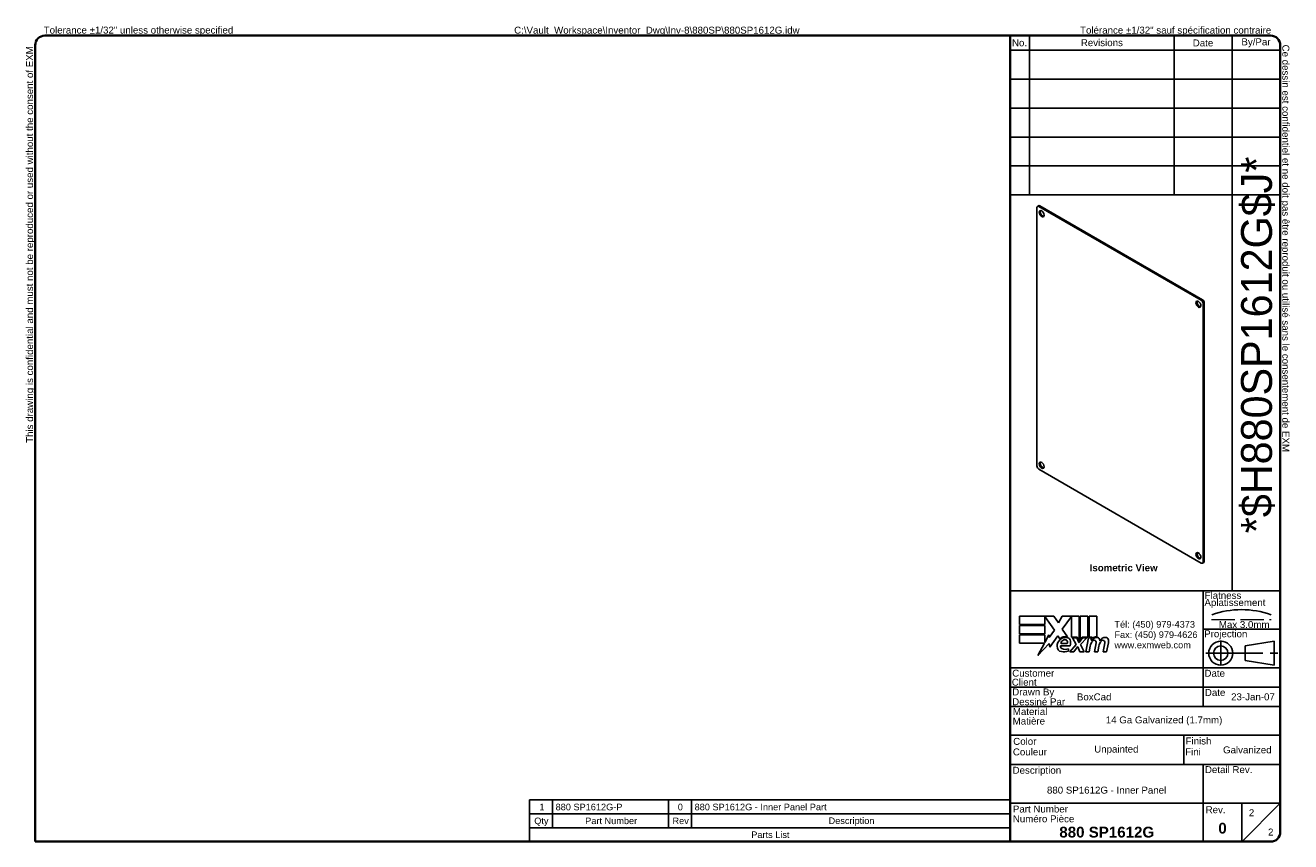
# Model space of a CAD drawing. Header units: inches. Extents: x 1 to 59.5, y 0.9 to 38.7.
import ezdxf
from ezdxf.enums import TextEntityAlignment as Align

# ---------------------------------------------------------------- set-up
doc = ezdxf.new("R2010")
doc.units = ezdxf.units.IN
doc.header["$LTSCALE"] = 3.571429
doc.header["$MEASUREMENT"] = 0
doc.linetypes.add('CHAIN', pattern=[0.7087, 0.4724, -0.0591, 0.1181, -0.0591])
doc.linetypes.add('DASHED', pattern=[0.2067, 0.1654, -0.0413])
doc.layers.get('0').update_dxf_attribs({"lineweight": 25})
for name, color, linetype, lineweight in [('Centerline(ANSI)', 7, 'Continuous', 25), ('Sketch Geometry(ANSI)', 7, 'Continuous', 25), ('Symbols(ANSI)', 7, 'Continuous', 25), ('Visible Edges(ANSI)', 7, 'Continuous', 25)]:
    doc.layers.add(name, color=color, linetype=linetype, lineweight=lineweight)
doc.styles.add('Current-ANSI', font='arial.ttf')
doc.styles.add('Part List-ANSI', font='arial.ttf')
doc.styles.add('Text Style44', font='arialbd.ttf')
doc.styles.add('Text Style83', font='FRE3OF9X.TTF')

# ---------------------------------------------------------------- blocks, each defined once
blk = doc.blocks.new('Parts List')
at = {"layer": 'Symbols(ANSI)'}
for p, q in [((13.023, 0.795), (6.798, 0.795)), ((6.798, 0.795), (6.798, 0.615)), ((7.098, 0.795), (7.098, 0.615)), ((8.598, 0.795), (8.598, 0.615)), ((8.898, 0.795), (8.898, 0.615)), ((13.023, 0.795), (13.023, 0.615)), ((13.023, 0.615), (6.798, 0.615)), ((6.798, 0.435), (6.798, 0.615)), ((7.098, 0.435), (7.098, 0.615)), ((8.598, 0.435), (8.598, 0.615)), ((8.898, 0.435), (8.898, 0.615)), ((13.023, 0.435), (13.023, 0.615)), ((6.798, 0.255), (6.798, 0.435)), ((13.023, 0.435), (6.798, 0.435)), ((13.023, 0.255), (13.023, 0.435)), ((13.023, 0.255), (6.798, 0.255))]:
    blk.add_line(p, q, dxfattribs=at)
at = {"layer": 'Symbols(ANSI)', "char_height": 0.085, "attachment_point": 7, "line_spacing_factor": 0.25, "style": 'Part List-ANSI'}
for s, insert in [('1', (6.928, 0.662)), ('880 SP1612G-P', (7.138, 0.66)), ('0', (8.72, 0.66)), ('880 SP1612G - Inner Panel Part', (8.938, 0.66)), ('Qty', (6.861, 0.456)), ('Part Number', (7.521, 0.481)), ('Rev', (8.652, 0.481)), ('Description', (10.673, 0.458)), ('Parts List', (9.672, 0.301))]:
    blk.add_mtext(s, dxfattribs=dict(at, insert=insert))
blk = doc.blocks.new('Borders EXM - B (Inch)')
at = {"layer": 'Sketch Geometry(ANSI)', "linetype": 'Continuous', "lineweight": 35}
for p, q in [((16.398, 10.692), (0.523, 10.692)), ((0.398, 10.567), (0.398, 0.255)), ((16.523, 0.38), (16.523, 10.567)), ((0.398, 0.255), (16.398, 0.255))]:
    blk.add_line(p, q, dxfattribs=at)
for centre, start, end in [((0.523, 10.567), 90, 180), ((16.398, 10.567), 0, 90), ((16.398, 0.38), 270, 0)]:
    blk.add_arc(centre, 0.125, start, end, dxfattribs=at)
at = {"layer": 'Symbols(ANSI)', "color": 7, "char_height": 0.09, "attachment_point": 7, "style": 'Current-ANSI'}
for s, insert in [('Tolerance ±1/32" unless otherwise specified', (0.509, 10.692)), ('Tolérance ±1/32" sauf spécification contraire', (13.93, 10.691))]:
    blk.add_mtext(s, dxfattribs=dict(at, insert=insert))
for s, insert, rotation in [('This drawing is confidential and must not be reproduced or used without the consent of EXM', (0.398, 5.419), 90), ('Ce dessin est confidentiel et ne doit pas être reproduit ou utilisé sans le consentement de EXM', (16.522, 10.576), 270)]:
    blk.add_mtext(s, dxfattribs=dict(at, insert=insert, rotation=rotation))
at = {"layer": 'Symbols(ANSI)', "color": 7, "style": 'Current-ANSI'}
blk.add_attdef('FILENAME_AND_PATH_001', (6.601, 10.718), '', height=0.09, dxfattribs=at)
blk = doc.blocks.new('Title Blocks EXM - ANSI B')
for p, q in [((13.372, 3.063), (13.372, 3.17)), ((13.372, 3.17), (13.818, 3.17)), ((13.824, 2.989), (13.701, 3.168)), ((13.701, 3.168), (13.701, 3.063)), ((13.818, 3.17), (13.877, 3.083)), ((13.877, 3.083), (13.923, 3.17)), ((13.923, 3.17), (14.146, 3.17)), ((14.046, 3.166), (13.924, 3.002)), ((14.046, 2.9), (14.046, 3.166)), ((14.146, 3.17), (14.146, 2.842)), ((14.16, 3.17), (14.259, 3.17)), ((14.16, 2.866), (14.16, 3.17)), ((14.259, 3.17), (14.259, 2.9)), ((14.273, 3.17), (14.372, 3.17)), ((14.273, 2.9), (14.273, 3.17)), ((14.372, 3.17), (14.372, 2.905)), ((13.701, 3.063), (13.372, 3.063)), ((13.372, 3.049), (13.701, 3.049)), ((13.372, 2.942), (13.372, 3.049)), ((13.701, 3.049), (13.701, 2.942)), ((13.758, 2.895), (13.824, 2.989)), ((13.924, 3.002), (13.993, 2.903)), ((13.701, 2.942), (13.372, 2.942)), ((13.372, 2.82), (13.372, 2.927)), ((13.372, 2.927), (13.701, 2.927)), ((13.695, 2.82), (13.372, 2.82)), ((13.612, 2.661), (13.695, 2.82)), ((13.758, 2.815), (13.612, 2.661)), ((13.701, 2.831), (13.752, 2.929)), ((13.701, 2.927), (13.701, 2.831)), ((13.752, 2.929), (13.758, 2.895)), ((13.765, 2.768), (13.758, 2.815)), ((13.87, 2.914), (13.765, 2.768)), ((13.893, 2.876), (13.87, 2.914)), ((13.905, 2.788), (14.027, 2.788)), ((13.91, 2.818), (13.99, 2.818)), ((14.023, 2.709), (14.105, 2.802)), ((14.121, 2.9), (14.046, 2.9)), ((14.059, 2.891), (14.113, 2.891)), ((14.105, 2.802), (14.059, 2.891)), ((14.113, 2.891), (14.139, 2.83)), ((14.146, 2.842), (14.121, 2.9)), ((14.139, 2.83), (14.146, 2.83)), ((14.146, 2.83), (14.19, 2.891)), ((14.185, 2.9), (14.16, 2.866)), ((14.245, 2.891), (14.164, 2.803)), ((14.164, 2.803), (14.209, 2.709)), ((14.259, 2.9), (14.185, 2.9)), ((14.19, 2.891), (14.245, 2.891)), ((14.232, 2.709), (14.264, 2.891)), ((14.264, 2.891), (14.302, 2.891)), ((14.314, 2.9), (14.273, 2.9)), ((14.302, 2.891), (14.299, 2.859)), ((14.299, 2.859), (14.309, 2.859)), ((14.312, 2.88), (14.314, 2.9)), ((14.345, 2.709), (14.365, 2.824)), ((14.457, 2.709), (14.477, 2.824)), ((14.523, 2.823), (14.501, 2.709)), ((14.005, 2.718), (14.005, 2.748)), ((14.077, 2.709), (14.023, 2.709)), ((14.122, 2.774), (14.077, 2.709)), ((14.13, 2.774), (14.122, 2.774)), ((14.155, 2.709), (14.13, 2.774)), ((14.209, 2.709), (14.155, 2.709)), ((14.276, 2.709), (14.232, 2.709)), ((14.289, 2.784), (14.276, 2.709)), ((14.389, 2.709), (14.345, 2.709)), ((14.402, 2.784), (14.389, 2.709)), ((14.501, 2.709), (14.457, 2.709))]:
    blk.add_line(p, q)
for centre, radius, start, end in [((13.991, 2.772), 0.133, 134.1684, 176.5646), ((13.968, 2.796), 0.11, 77.079, 133.1785), ((13.968, 2.796), 0.0996, 80.4085, 134.1684), ((13.936, 2.779), 0.032, 163.5261, 244.6784), ((13.965, 2.811), 0.056, 109.3797, 172.9975), ((13.959, 2.83), 0.0365, 51.1652, 109.3797), ((13.962, 2.833), 0.0318, 331.4547, 51.1652), ((13.981, 2.843), 0.0507, 23.8445, 85.0802), ((13.941, 2.826), 0.094, 336.1555, 23.8445), ((14.442, 2.757), 0.155, 147.5992, 170), ((14.376, 2.816), 0.08, 89.4776, 147.4114), ((14.346, 2.818), 0.042, 96.03, 147.5992), ((14.37, 2.825), 0.08, 88.7952, 136.5849), ((14.344, 2.839), 0.02, 23.5571, 96.03), ((14.325, 2.831), 0.041, 350, 23.5571), ((14.377, 2.862), 0.0338, 16.9928, 89.4776), ((14.555, 2.759), 0.155, 148.5584, 170.8257), ((14.317, 2.844), 0.096, 3.6169, 16.9928), ((14.486, 2.814), 0.0819, 89.6788, 153.9508), ((14.458, 2.818), 0.042, 96.1027, 147.6083), ((14.456, 2.839), 0.02, 23.5487, 96.1027), ((14.437, 2.831), 0.041, 349.9922, 23.5487), ((14.487, 2.861), 0.035, 18.4748, 89.6788), ((14.429, 2.842), 0.096, 349, 18.4748), ((13.925, 2.776), 0.0658, 176.5646, 261.5605), ((13.945, 2.911), 0.202, 261.5605, 287.3343), ((13.966, 2.842), 0.102, 244.6784, 292.5609)]:
    blk.add_arc(centre, radius, start, end)
at = {"layer": 'Centerline(ANSI)', "linetype": 'DASHED', "lineweight": 18, "ltscale": 0.507983}
blk.add_line((15.861, 3.128), (16.632, 3.128), dxfattribs=at)
at = {"layer": 'Centerline(ANSI)', "linetype": 'CHAIN', "ltscale": 0.185148}
blk.add_line((15.979, 2.855), (15.979, 2.521), dxfattribs=at)
at = {"layer": 'Centerline(ANSI)', "linetype": 'CHAIN', "ltscale": 0.437897}
blk.add_line((15.786, 2.691), (16.717, 2.691), dxfattribs=at)
at = {"layer": 'Sketch Geometry(ANSI)'}
for p, q in [((13.25, 10.687), (16.625, 10.687)), ((13.5, 10.687), (13.5, 8.625)), ((15.375, 10.687), (15.375, 8.625)), ((16.125, 10.687), (16.125, 3.5)), ((13.25, 10.5), (16.75, 10.5)), ((16.75, 10.562), (16.75, 0.375)), ((13.25, 10.125), (16.75, 10.125)), ((13.25, 9.75), (16.75, 9.75)), ((16.75, 9.375), (13.25, 9.375)), ((13.25, 9), (16.75, 9)), ((16.75, 9), (16.75, 8.625)), ((13.25, 8.625), (16.75, 8.625)), ((16.75, 3.5), (13.25, 3.5)), ((15.75, 2), (15.75, 3.5)), ((15.75, 3), (16.75, 3)), ((16.669, 2.847), (16.294, 2.785)), ((16.669, 2.535), (16.669, 2.847)), ((16.294, 2.785), (16.294, 2.598)), ((16.75, 2.5), (13.25, 2.5)), ((16.294, 2.598), (16.669, 2.535)), ((16.75, 2.25), (13.25, 2.25)), ((16.75, 2), (13.25, 2)), ((13.25, 1.629), (16.75, 1.629)), ((15.499, 1.629), (15.499, 1.25)), ((13.25, 1.25), (16.75, 1.25)), ((15.75, 1.25), (15.75, 0.75)), ((15.75, 0.75), (13.25, 0.75)), ((16.25, 0.75), (15.75, 0.75)), ((15.75, 0.75), (15.75, 0.25)), ((16.25, 0.25), (16.25, 0.75)), ((16.25, 0.75), (16.75, 0.75)), ((16.25, 0.25), (16.75, 0.75)), ((16.625, 0.25), (13.25, 0.25))]:
    blk.add_line(p, q, dxfattribs=at)
at = {"layer": 'Sketch Geometry(ANSI)', "linetype": 'Continuous', "lineweight": 35}
for p, q in [((13.25, 8.625), (13.25, 10.687)), ((13.25, 8.625), (13.25, 3.5)), ((13.25, 0.25), (13.25, 3.5))]:
    blk.add_line(p, q, dxfattribs=at)
at = {"layer": 'Sketch Geometry(ANSI)'}
for radius in [0.156, 0.0935]:
    blk.add_circle((15.979, 2.691), radius, dxfattribs=at)
for centre, radius, start, end in [((16.625, 10.562), 0.125, 0, 90), ((16.247, 2.112), 1.143, 70.2973, 109.7027), ((16.625, 0.375), 0.125, 270, 0)]:
    blk.add_arc(centre, radius, start, end, dxfattribs=at)
at = {"layer": 'Symbols(ANSI)', "color": 7, "char_height": 0.09, "style": 'Current-ANSI'}
for s, insert, width, attachment_point in [('Revisions', (14.439, 10.596), 1.87331, 5), ('By/Par', (16.435, 10.594), 0.62202, 5), ('No.', (13.373, 10.595), 0.25039, 5), ('Date', (15.749, 10.593), 0.75135, 5), ('Date', (15.773, 2.136), 0.26554, 7), ('Rev.', (15.783, 0.618), 0.25854, 7)]:
    blk.add_mtext(s, dxfattribs=dict(at, insert=insert, width=width, attachment_point=attachment_point))
for s, insert, attachment_point in [('\\fArial|b1|i0;\\H0.0900;Isometric View', (14.281, 3.842), 1), ('Flatness', (15.77, 3.393), 7), ('Aplatissement', (15.768, 3.275), 7), ('Max 3.0mm', (15.954, 3.015), 7), ('Projection', (15.764, 2.87), 7), ('Customer', (13.278, 2.386), 7), ('Date', (15.768, 2.385), 7), ('Client', (13.273, 2.269), 7), ('Drawn By', (13.278, 2.117), 7), ('Dessiné Par', (13.278, 2.016), 7), ('Material', (13.286, 1.889), 7), ('Matière', (13.284, 1.766), 7), ('Couleur', (13.287, 1.366), 7), ('Color', (13.291, 1.503), 7), ('Fini', (15.518, 1.37), 7), ('Finish', (15.523, 1.508), 7), ('Description', (13.283, 1.103), 7), ('Detail Rev.', (15.774, 1.137), 7), ('Part Number', (13.287, 0.627), 7), ('Numéro Pièce', (13.286, 0.5), 7)]:
    blk.add_mtext(s, dxfattribs=dict(at, insert=insert, attachment_point=attachment_point))
at = {"layer": 'Symbols(ANSI)', "color": 7, "insert": (14.602, 3.107), "char_height": 0.085, "attachment_point": 1, "line_spacing_factor": 0.944221, "style": 'Current-ANSI'}
blk.add_mtext('\\fArial|b0|i0;\\H0.0850;Tél: (450) 979-4373\\PFax: (450) 979-4626\\Pwww.exmweb.com', dxfattribs=at)
at = {"layer": 'Symbols(ANSI)', "color": 7, "style": 'Current-ANSI'}
for tag, p in [('REV1', (13.375, 10.313)), ('REV1DATE', (15.75, 10.31)), ('REV1BY', (16.437, 10.313)), ('REV2', (13.373, 9.938)), ('REV2DATE', (15.747, 9.941)), ('REV2BY', (16.437, 9.938)), ('REV3', (13.374, 9.563)), ('REV3DATE', (15.752, 9.563)), ('REV3BY', (16.437, 9.564)), ('REV4', (13.377, 9.188)), ('REV4DATE', (15.752, 9.188)), ('REV4BY', (16.441, 9.188)), ('REV5', (13.373, 8.813)), ('REV5DATE', (15.752, 8.813)), ('REV5BY', (16.438, 8.811)), ('MFG_APPROVED_DATE', (16.393, 2.374)), ('DETAIL_REV', (16.249, 0.926))]:
    blk.add_attdef(tag, text='', height=0.09, dxfattribs=at).set_placement(p, align=Align.MIDDLE_CENTER)
for tag, p in [('REV1DESC', (13.526, 10.31)), ('REV2DESC', (13.525, 9.937)), ('REV3DESC', (13.528, 9.564)), ('REV4DESC', (13.533, 9.19)), ('REV5DESC', (13.532, 8.811)), ('COMPANY', (14.12, 2.375))]:
    blk.add_attdef(tag, text='', height=0.09, dxfattribs=at).set_placement(p, align=Align.MIDDLE_LEFT)
at = {"layer": 'Symbols(ANSI)', "color": 7, "style": 'Text Style83'}
blk.add_attdef('BARCODE_001', (16.642, 4.244), '', height=0.4, rotation=90, dxfattribs=at)
at = {"layer": 'Symbols(ANSI)', "color": 7}
for tag, p, height, style in [('AUTHOR_001', (14.116, 2.08), 0.09, 'Current-ANSI'), ('IDW_DATE_001', (16.113, 2.081), 0.09, 'Current-ANSI'), ('MATERIEL_001', (14.49, 1.782), 0.09, 'Current-ANSI'), ('COLOR_001', (14.34, 1.404), 0.09, 'Current-ANSI'), ('FINISH_001', (16.008, 1.394), 0.09, 'Current-ANSI'), ('IDW_DESC_001', (13.728, 0.873), 0.09, 'Current-ANSI'), ('Sheet_Number_001', (16.343, 0.58), 0.09, 'Current-ANSI'), ('IDW_REV_001', (15.947, 0.355), 0.14, 'Text Style44'), ('IDW_NAME_001', (13.888, 0.304), 0.14, 'Text Style44'), ('Number_of_sheets_001', (16.591, 0.33), 0.09, 'Current-ANSI')]:
    blk.add_attdef(tag, p, '', height=height, dxfattribs=dict(at, style=style))

msp = doc.modelspace()

# ---------------------------------------------------------------- linework, layer by layer
at = {"layer": 'Visible Edges(ANSI)'}
for p, q in [((47.752, 18.29), (47.752, 30.235)), ((47.826, 30.32), (47.777, 30.292)), ((47.84, 30.286), (55.356, 25.947)), ((47.888, 30.314), (55.405, 25.974)), ((55.445, 25.793), (55.445, 13.848)), ((55.493, 25.821), (55.493, 13.876)), ((55.356, 13.797), (47.84, 18.137)), ((55.467, 13.819), (55.419, 13.791))]:
    msp.add_line(p, q, dxfattribs=at)
for centre, major_axis, start_param, end_param in [((47.84, 30.184), (-0.062, 0.108), 5.497787, 7.068583), ((47.888, 30.212), (-0.062, 0.108), 5.497787, 6.283185), ((48.022, 29.979), (-0.08, 0.139), 0.305238, 2.836354), ((55.27, 25.795), (-0.08, 0.139), 0.305238, 2.836354), ((55.356, 25.844), (0.062, -0.108), 0.785398, 2.356194), ((55.405, 25.872), (-0.063, 0.108), 3.926991, 5.497787), ((47.84, 18.239), (-0.062, 0.108), 0.785398, 2.356194), ((48.022, 18.344), (-0.08, 0.139), 0.305238, 2.836354), ((55.27, 14.16), (-0.08, 0.139), 0.305238, 2.836354), ((55.356, 13.899), (0.062, -0.108), 5.497787, 7.068583), ((55.405, 13.927), (0.062, -0.108), 0, 0.785398)]:
    msp.add_ellipse(centre, major_axis=major_axis, ratio=0.57735, start_param=start_param, end_param=end_param, dxfattribs=at)
for centre in [(47.974, 29.951), (55.222, 25.767), (47.974, 18.316), (55.222, 14.132)]:
    msp.add_ellipse(centre, major_axis=(0.08, -0.139), ratio=0.57735, dxfattribs=at)

# ---------------------------------------------------------------- block references
at = {"xscale": 3.571428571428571, "yscale": 3.571428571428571, "zscale": 3.571428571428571}
for name, p, values in [('Borders EXM - B (Inch)', (0, 0), {'FILENAME_AND_PATH_001': 'C:\\Vault_Workspace\\Inventor_Dwg\\Inv-8\\880SP\\880SP1612G.idw'}), ('Title Blocks EXM - ANSI B', (-0.811, 0.016), {'COLOR_001': 'Unpainted', 'AUTHOR_001': 'BoxCad', 'IDW_DATE_001': '23-Jan-07', 'IDW_REV_001': '0', 'Sheet_Number_001': '2', 'Number_of_sheets_001': '2', 'IDW_DESC_001': '880 SP1612G - Inner Panel', 'IDW_NAME_001': '880 SP1612G', 'BARCODE_001': '*$H880SP1612G$J*', 'FINISH_001': 'Galvanized', 'MATERIEL_001': '14 Ga Galvanized (1.7mm)'})]:
    msp.add_blockref(name, p, dxfattribs=at).add_auto_attribs(values)
at = {"layer": 'Symbols(ANSI)', "xscale": 3.571428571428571, "yscale": 3.571428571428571, "zscale": 3.571428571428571}
msp.add_blockref('Parts List', (0, 0), dxfattribs=at)

doc.saveas('drawing.dxf')
